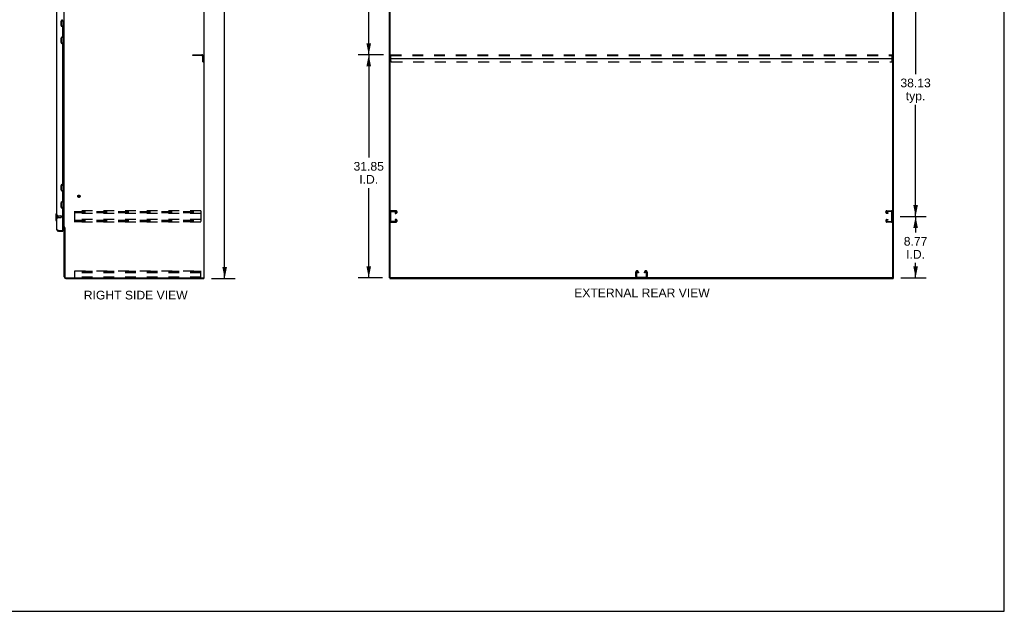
# Model space of a CAD drawing. Header units: inches. Extents: x 0 to 281, y 0 to 182.
# Tile 16 of 19: x 141 to 281, y 0 to 85. Entities that reach past the tile are written whole.
import ezdxf

# ---------------------------------------------------------------- set-up
doc = ezdxf.new("R2010")
doc.units = ezdxf.units.IN
doc.header["$LTSCALE"] = 15.47
doc.header["$MEASUREMENT"] = 0
doc.linetypes.add('HIDDEN', pattern=[0.2, 0.1, -0.1])
doc.layers.get('0').update_dxf_attribs({"linetype": 'CONTINUOUS'})
for name, color, linetype in [('02___PRT_ALL_AXES', 7, 'CONTINUOUS'), ('DEFAULT_2', 8, 'HIDDEN'), ('DIMENSIONS', 7, 'CONTINUOUS')]:
    doc.layers.add(name, color=color, linetype=linetype)
doc.styles.get("Standard").update_dxf_attribs({"font": 'arial.ttf'})
doc.dimstyles.new('DIMSTYLE_1', dxfattribs={"dimtxt": 1.240909, "dimasz": 1.654545, "dimexe": 0.09, "dimexo": 0.07, "dimgap": 0.0375, "dimtad": 0, "dimtih": 1, "dimtoh": 1, "dimzin": 4, "dimdsep": 46, "dimtxsty": 'Standard', "dimblk": '_FILLED', "dimblk1": '_FILLED', "dimblk2": '_FILLED', "dimcen": 0.09, "dimazin": 1, "dimtfac": 1, "dimtofl": 0, "dimtmove": 0, "dimatfit": 3, "dimldrblk": '_FILLED', "dimfxl": 0, "dimtolj": 1, "dimtzin": 4, "dimarcsym": 0})

# ---------------------------------------------------------------- blocks, each defined once
blk = doc.blocks.new('_FILLED')
at = {"color": 0, "linetype": 'ByBlock'}
blk.add_solid([(0, 0), (-1, 0.2), (-1, -0.2)], dxfattribs=at)
blk = doc.blocks.new('*D2')
at = {"layer": 'DIMENSIONS', "color": 2, "linetype": 'Continuous'}
for p, q in [((168.03, 137.54), (171.4, 137.54)), ((169.91, 137.54), (169.91, 93.78)), ((169.91, 47.54), (169.91, 91.3)), ((168.03, 47.54), (171.4, 47.54))]:
    blk.add_line(p, q, dxfattribs=at)
at = {"layer": 'DIMENSIONS', "color": 2, "linetype": 'Continuous', "xscale": 1.6545454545, "yscale": 1.6545454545, "zscale": 1.6545454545}
for p, rotation in [((169.91, 137.54), 90), ((169.91, 47.54), 270)]:
    blk.add_blockref('_FILLED', p, dxfattribs=dict(at, rotation=rotation))
at = {"layer": 'DIMENSIONS', "color": 2, "linetype": 'Continuous', "insert": (169.91, 93.16), "char_height": 1.241, "width": 4.3363, "attachment_point": 2, "line_spacing_factor": 0.9}
blk.add_mtext('90.00', dxfattribs=at)
blk = doc.blocks.new('*D4')
at = {"layer": 'DIMENSIONS', "color": 2, "linetype": 'Continuous'}
for p, q in [((266.39, 56.41), (270.09, 56.41)), ((268.6, 56.41), (268.6, 54.1)), ((268.6, 47.64), (268.6, 49.76)), ((266.48, 47.64), (270.09, 47.64))]:
    blk.add_line(p, q, dxfattribs=at)
at = {"layer": 'DIMENSIONS', "color": 2, "linetype": 'Continuous', "xscale": 1.6545454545, "yscale": 1.6545454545, "zscale": 1.6545454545}
for p, rotation in [((268.6, 56.41), 90), ((268.6, 47.64), 270)]:
    blk.add_blockref('_FILLED', p, dxfattribs=dict(at, rotation=rotation))
at = {"layer": 'DIMENSIONS', "color": 2, "linetype": 'Continuous', "insert": (268.6, 53.48), "char_height": 1.241, "width": 3.3721, "attachment_point": 2, "line_spacing_factor": 0.9}
blk.add_mtext('8.77\\PI.D.', dxfattribs=at)
blk = doc.blocks.new('*D5')
at = {"layer": 'DIMENSIONS', "color": 2, "linetype": 'Continuous'}
for p, q in [((266.39, 94.54), (270.09, 94.54)), ((268.6, 94.54), (268.6, 76.72)), ((268.6, 56.41), (268.6, 72.37)), ((266.39, 56.41), (270.09, 56.41))]:
    blk.add_line(p, q, dxfattribs=at)
at = {"layer": 'DIMENSIONS', "color": 2, "linetype": 'Continuous', "xscale": 1.6545454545, "yscale": 1.6545454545, "zscale": 1.6545454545}
for p, rotation in [((268.6, 94.54), 90), ((268.6, 56.41), 270)]:
    blk.add_blockref('_FILLED', p, dxfattribs=dict(at, rotation=rotation))
at = {"layer": 'DIMENSIONS', "color": 2, "linetype": 'Continuous', "insert": (268.6, 76.1), "char_height": 1.241, "width": 4.3363, "attachment_point": 2, "line_spacing_factor": 0.9}
blk.add_mtext('38.13\\Ptyp.', dxfattribs=at)
blk = doc.blocks.new('*D17')
at = {"layer": 'DIMENSIONS', "color": 2, "linetype": 'Continuous'}
for p, q in [((192.59, 79.5), (189, 79.5)), ((190.49, 79.5), (190.49, 64.81)), ((190.49, 47.64), (190.49, 60.47)), ((192.45, 47.64), (189, 47.64))]:
    blk.add_line(p, q, dxfattribs=at)
at = {"layer": 'DIMENSIONS', "color": 2, "linetype": 'Continuous', "xscale": 1.6545454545, "yscale": 1.6545454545, "zscale": 1.6545454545}
for p, rotation in [((190.49, 79.5), 90), ((190.49, 47.64), 270)]:
    blk.add_blockref('_FILLED', p, dxfattribs=dict(at, rotation=rotation))
at = {"layer": 'DIMENSIONS', "color": 2, "linetype": 'Continuous', "insert": (190.49, 64.19), "char_height": 1.241, "width": 4.3363, "attachment_point": 2, "line_spacing_factor": 0.9}
blk.add_mtext('31.85\\PI.D.', dxfattribs=at)
blk = doc.blocks.new('*D18')
at = {"layer": 'DIMENSIONS', "color": 2, "linetype": 'Continuous'}
for p, q in [((192.59, 109.5), (189, 109.5)), ((190.49, 109.5), (190.49, 95.74)), ((190.49, 79.5), (190.49, 93.26)), ((192.59, 79.5), (189, 79.5))]:
    blk.add_line(p, q, dxfattribs=at)
at = {"layer": 'DIMENSIONS', "color": 2, "linetype": 'Continuous', "xscale": 1.6545454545, "yscale": 1.6545454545, "zscale": 1.6545454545}
for p, rotation in [((190.49, 109.5), 90), ((190.49, 79.5), 270)]:
    blk.add_blockref('_FILLED', p, dxfattribs=dict(at, rotation=rotation))
at = {"layer": 'DIMENSIONS', "color": 2, "linetype": 'Continuous', "insert": (190.49, 95.12), "char_height": 1.241, "width": 4.3363, "attachment_point": 2, "line_spacing_factor": 0.9}
blk.add_mtext('30.00', dxfattribs=at)

msp = doc.modelspace()

# ---------------------------------------------------------------- linework, layer by layer
at = {"color": 7, "linetype": 'Continuous'}
for p, q in [((281.273, 0), (281.273, 182)), ((166.991, 47.643), (166.991, 137.435)), ((193.543, 47.705), (193.543, 137.435)), ((265.335, 47.643), (265.335, 137.372)), ((146.547, 84.363), (146.991, 84.363)), ((146.597, 83.597), (146.597, 84.363)), ((146.677, 83.586), (146.617, 83.586)), ((146.813, 84.363), (146.813, 83.574)), ((146.877, 83.51), (146.813, 83.574)), ((146.877, 83.248), (146.813, 83.185)), ((146.813, 83.185), (146.813, 82.393)), ((146.861, 83.232), (146.861, 83.526)), ((146.877, 83.51), (146.877, 83.248)), ((146.951, 84.363), (146.951, 81.214)), ((146.597, 81.214), (146.597, 81.98)), ((146.617, 81.991), (146.677, 81.991)), ((146.877, 82.329), (146.813, 82.393)), ((146.877, 82.067), (146.813, 82.003)), ((146.813, 82.003), (146.813, 81.214)), ((146.861, 82.051), (146.861, 82.345)), ((146.877, 82.067), (146.877, 82.329)), ((146.547, 81.214), (146.991, 81.214)), ((166.939, 78.935), (166.991, 78.935)), ((265.335, 78.935), (193.543, 78.935)), ((146.547, 60.863), (146.991, 60.863)), ((146.597, 60.097), (146.597, 60.863)), ((146.813, 60.863), (146.813, 60.074)), ((146.951, 60.863), (146.951, 57.714)), ((146.677, 60.086), (146.617, 60.086)), ((146.877, 60.01), (146.813, 60.074)), ((146.877, 59.748), (146.813, 59.685)), ((146.813, 59.685), (146.813, 58.893)), ((146.861, 59.732), (146.861, 60.026)), ((146.877, 60.01), (146.877, 59.748)), ((146.547, 57.714), (146.991, 57.714)), ((146.597, 57.714), (146.597, 58.48)), ((146.617, 58.491), (146.677, 58.491)), ((146.877, 58.829), (146.813, 58.893)), ((146.877, 58.567), (146.813, 58.503)), ((146.813, 58.503), (146.813, 57.714)), ((146.861, 58.551), (146.861, 58.845)), ((146.877, 58.567), (146.877, 58.829)), ((145.779, 56.722), (145.898, 56.84)), ((145.779, 56.722), (145.779, 55.856)), ((145.898, 56.84), (145.937, 56.84)), ((145.898, 56.84), (145.898, 55.738)), ((145.779, 55.856), (145.898, 55.738)), ((145.898, 55.738), (145.937, 55.738)), ((146.183, 54.289), (146.183, 54.393)), ((146.771, 54.393), (146.791, 54.393)), ((146.791, 54.393), (146.791, 54.289)), ((147.095, 54.779), (146.991, 54.779)), ((166.876, 47.643), (166.991, 47.643)), ((166.939, 47.643), (166.939, 47.539)), ((193.439, 47.643), (193.554, 47.643)), ((193.491, 47.643), (193.491, 47.539)), ((265.273, 47.643), (193.606, 47.643)), ((265.325, 47.643), (265.439, 47.643)), ((265.387, 47.643), (265.387, 47.539)), ((0, 0), (281.273, 0))]:
    msp.add_line(p, q, dxfattribs=at)
at = {"color": 3, "linetype": 'Continuous'}
for p, q in [((166.939, 137.372), (166.939, 47.705)), ((193.439, 47.643), (193.439, 137.435)), ((265.439, 47.643), (265.439, 137.435)), ((145.937, 54.535), (145.937, 134.542)), ((146.991, 54.831), (146.991, 134.246)), ((146.671, 84.454), (146.731, 84.454)), ((146.541, 83.704), (146.541, 84.324)), ((146.731, 83.574), (146.671, 83.574)), ((146.791, 82.063), (146.791, 83.514)), ((146.541, 81.253), (146.541, 81.873)), ((146.671, 82.003), (146.731, 82.003)), ((146.731, 81.123), (146.671, 81.123)), ((146.791, 61.014), (146.791, 81.063)), ((146.541, 60.204), (146.541, 60.824)), ((146.671, 60.954), (146.731, 60.954)), ((146.731, 60.074), (146.671, 60.074)), ((146.791, 58.563), (146.791, 60.014)), ((146.541, 57.753), (146.541, 58.373)), ((146.671, 58.503), (146.731, 58.503)), ((146.731, 57.623), (146.671, 57.623)), ((146.791, 54.413), (146.791, 57.563)), ((146.791, 54.987), (146.95, 54.987)), ((146.848, 54.935), (146.791, 54.935)), ((146.183, 54.393), (146.771, 54.393)), ((146.183, 54.289), (146.791, 54.289)), ((146.991, 54.831), (147.065, 54.831)), ((146.991, 47.785), (146.991, 54.792)), ((147.081, 54.812), (147.083, 54.808)), ((147.095, 54.79), (147.095, 47.786)), ((147.237, 47.539), (166.939, 47.539)), ((147.238, 47.643), (166.876, 47.643)), ((193.491, 47.539), (265.387, 47.539))]:
    msp.add_line(p, q, dxfattribs=at)
for points in [[(146.95, 54.987), (146.95, 54.984), (146.95, 54.982), (146.951, 54.98), (146.952, 54.979), (146.953, 54.977), (146.954, 54.975), (146.955, 54.973), (146.957, 54.972), (146.959, 54.97), (146.961, 54.969), (146.963, 54.967), (146.965, 54.966), (146.968, 54.965), (146.97, 54.963), (146.975, 54.961)], [(146.975, 54.961), (146.978, 54.96), (146.98, 54.958), (146.983, 54.957), (146.985, 54.955), (146.987, 54.954), (146.988, 54.952), (146.989, 54.951), (146.99, 54.949), (146.99, 54.947), (146.991, 54.946)], [(146.104, 54.422), (146.089, 54.428), (146.074, 54.434), (146.06, 54.44), (146.047, 54.446), (146.033, 54.452), (146.021, 54.458), (146.009, 54.464), (145.998, 54.47), (145.988, 54.476), (145.979, 54.482), (145.97, 54.488), (145.962, 54.494), (145.956, 54.5), (145.95, 54.505), (145.945, 54.511), (145.942, 54.517), (145.939, 54.523), (145.937, 54.529), (145.937, 54.535)], [(146.183, 54.393), (146.151, 54.405), (146.135, 54.41), (146.12, 54.416), (146.104, 54.422)], [(147.065, 54.831), (147.067, 54.83), (147.069, 54.828), (147.07, 54.826), (147.072, 54.825), (147.073, 54.823), (147.075, 54.822), (147.076, 54.821), (147.077, 54.819), (147.078, 54.818), (147.079, 54.817), (147.08, 54.815), (147.08, 54.814), (147.081, 54.812)], [(147.083, 54.808), (147.084, 54.807), (147.085, 54.805), (147.086, 54.803), (147.087, 54.802), (147.088, 54.8), (147.089, 54.798), (147.09, 54.796), (147.092, 54.795), (147.093, 54.793), (147.095, 54.79)]]:
    msp.add_lwpolyline(points, dxfattribs=at)
for centre, radius, start, end in [((146.671, 84.324), 0.13, 90, 180), ((146.731, 84.514), 0.06, 270, 359.99985), ((146.671, 83.704), 0.13, 180, 270), ((146.731, 83.514), 0.06, 359.99992, 90), ((146.671, 81.873), 0.13, 90, 180), ((146.731, 82.063), 0.06, 270, 359.99985), ((146.671, 81.253), 0.13, 180, 270), ((146.731, 81.063), 0.06, 359.99992, 90), ((146.671, 60.824), 0.13, 90, 180), ((146.731, 61.014), 0.06, 270, 359.99985), ((146.671, 60.204), 0.13, 180, 270), ((146.731, 60.014), 0.06, 359.99992, 90), ((146.671, 58.373), 0.13, 90, 180), ((146.671, 57.753), 0.13, 180, 270), ((146.731, 58.563), 0.06, 270, 359.99985), ((146.731, 57.563), 0.06, 359.99992, 90), ((146.848, 54.792), 0.142, 0, 90), ((146.183, 54.535), 0.246, 180, 270), ((146.771, 54.413), 0.02, 270, 360), ((147.237, 47.785), 0.246, 180, 270), ((147.238, 47.786), 0.143, 180, 270), ((166.876, 47.705), 0.0625, 270, 360)]:
    msp.add_arc(centre, radius, start, end, dxfattribs=at)
at = {"color": 7, "linetype": 'Continuous'}
for centre, radius, start, end in [((146.876, 83.482), 0.116, 122.84191, 145.61488), ((146.876, 83.276), 0.116, 222.71968, 237.15809), ((146.341, 83.009), 0.472, 0, 17.69192), ((146.876, 82.095), 0.116, 214.38304, 237.15809), ((146.341, 82.568), 0.472, 342.30808, 360), ((146.876, 82.301), 0.116, 122.84191, 137.28032), ((146.876, 59.982), 0.116, 122.84191, 145.61488), ((146.876, 59.776), 0.116, 222.71968, 237.15809), ((146.341, 59.509), 0.472, 0, 17.69192), ((146.341, 59.068), 0.472, 342.30808, 360), ((146.876, 58.595), 0.116, 214.38304, 237.15809), ((146.876, 58.801), 0.116, 122.84191, 137.28032), ((146.183, 54.535), 0.142, 228.66126, 270), ((146.101, 54.679), 0.26, 270, 272.59366), ((193.606, 47.705), 0.0625, 180, 270), ((265.273, 47.705), 0.0625, 270, 360)]:
    msp.add_arc(centre, radius, start, end, dxfattribs=at)
at = {"layer": '02___PRT_ALL_AXES', "color": 8, "linetype": 'HIDDEN'}
for p, q in [((146.084, 56.517), (146.531, 56.517)), ((146.084, 56.517), (146.084, 56.269)), ((146.084, 56.269), (146.531, 56.269))]:
    msp.add_line(p, q, dxfattribs=at)
msp.add_circle((149.095, 59.289), 0.124, dxfattribs=at)
at = {"layer": 'DEFAULT_2', "color": 8, "linetype": 'HIDDEN'}
for p, q in [((165.387, 79.497), (166.64, 79.497)), ((165.387, 79.393), (165.387, 79.497)), ((166.64, 79.393), (165.387, 79.393)), ((166.783, 78.497), (166.783, 79.251)), ((166.887, 78.497), (166.887, 79.251)), ((193.627, 78.622), (193.627, 79.497)), ((193.627, 79.497), (265.252, 79.497)), ((193.627, 79.393), (265.252, 79.393)), ((265.252, 78.622), (265.252, 79.497)), ((166.783, 78.497), (166.887, 78.497)), ((193.752, 78.497), (265.127, 78.497)), ((146.041, 56.535), (146.041, 56.251)), ((146.084, 56.535), (146.084, 56.251)), ((146.541, 56.507), (146.541, 56.279)), ((166.512, 57.226), (148.512, 57.226)), ((148.512, 55.601), (148.512, 57.226)), ((148.512, 57.122), (166.512, 57.122)), ((148.512, 57.032), (166.512, 57.032)), ((148.512, 56.955), (166.512, 56.955)), ((166.512, 56.851), (148.512, 56.851)), ((166.512, 57.226), (166.512, 55.601)), ((193.647, 55.795), (193.647, 57.032)), ((194.363, 57.226), (193.723, 57.226)), ((193.737, 57.122), (194.349, 57.122)), ((194.262, 56.955), (194.262, 56.851)), ((194.349, 56.955), (194.262, 56.955)), ((194.262, 56.851), (194.363, 56.851)), ((194.543, 57.031), (194.543, 57.046)), ((264.335, 57.031), (264.335, 57.046)), ((264.515, 57.226), (265.155, 57.226)), ((264.616, 56.851), (264.515, 56.851)), ((265.141, 57.122), (264.529, 57.122)), ((264.529, 56.955), (264.616, 56.955)), ((264.616, 56.955), (264.616, 56.851)), ((265.231, 55.795), (265.231, 57.032)), ((166.512, 55.976), (148.512, 55.976)), ((148.512, 55.872), (166.512, 55.872)), ((148.512, 55.782), (166.512, 55.782)), ((148.512, 55.705), (166.512, 55.705)), ((166.512, 55.601), (148.512, 55.601)), ((193.723, 55.601), (194.363, 55.601)), ((194.349, 55.705), (193.737, 55.705)), ((194.262, 55.976), (194.262, 55.872)), ((194.363, 55.976), (194.262, 55.976)), ((194.262, 55.872), (194.349, 55.872)), ((194.543, 55.781), (194.543, 55.796)), ((264.335, 55.781), (264.335, 55.796)), ((264.515, 55.976), (264.616, 55.976)), ((265.155, 55.601), (264.515, 55.601)), ((264.616, 55.872), (264.529, 55.872)), ((264.529, 55.705), (265.141, 55.705)), ((264.616, 55.976), (264.616, 55.872)), ((148.512, 48.643), (166.512, 48.643)), ((148.512, 47.643), (148.512, 48.643)), ((166.512, 48.539), (148.512, 48.539)), ((166.512, 48.538), (148.512, 48.538)), ((166.512, 48.361), (148.512, 48.361)), ((166.512, 47.643), (166.512, 48.643)), ((228.627, 47.823), (228.627, 48.463)), ((228.731, 48.449), (228.731, 47.837)), ((228.807, 48.643), (228.822, 48.643)), ((228.898, 48.361), (228.898, 48.449)), ((229.002, 48.361), (228.898, 48.361)), ((229.002, 48.463), (229.002, 48.361)), ((229.877, 48.361), (229.877, 48.463)), ((229.981, 48.361), (229.877, 48.361)), ((229.981, 48.449), (229.981, 48.361)), ((230.057, 48.643), (230.072, 48.643)), ((230.148, 47.837), (230.148, 48.449)), ((230.252, 48.463), (230.252, 47.823)), ((166.512, 47.747), (148.512, 47.747)), ((228.821, 47.747), (230.058, 47.747))]:
    msp.add_line(p, q, dxfattribs=at)
for radius in [0.164, 0.124]:
    msp.add_circle((149.095, 59.289), radius, dxfattribs=at)
for centre, radius, start, end in [((166.64, 79.251), 0.246, 0, 90), ((166.64, 79.251), 0.142, 0, 90), ((193.752, 78.622), 0.125, 180, 270), ((265.127, 78.622), 0.125, 270, 360), ((146.062, 56.535), 0.0215, 0, 180), ((146.531, 56.507), 0.01, 0, 90), ((146.531, 56.279), 0.01, 270, 360), ((193.723, 57.046), 0.18, 90, 180), ((193.737, 57.032), 0.09, 90, 180), ((194.349, 57.032), 0.09, 0, 90), ((194.349, 57.045), 0.09, 270, 351.78079), ((194.363, 57.046), 0.18, 0, 90), ((194.363, 57.031), 0.18, 270, 360), ((264.515, 57.046), 0.18, 90, 180), ((264.515, 57.031), 0.18, 180, 270), ((264.529, 57.032), 0.09, 90, 180), ((264.529, 57.045), 0.09, 188.21921, 270), ((265.141, 57.032), 0.09, 0, 90), ((265.155, 57.046), 0.18, 0, 90), ((146.062, 56.251), 0.0215, 180, 360), ((193.723, 55.781), 0.18, 180, 270), ((193.737, 55.795), 0.09, 180, 270), ((194.349, 55.782), 0.09, 0, 90), ((194.349, 55.795), 0.09, 270, 351.78079), ((194.363, 55.796), 0.18, 0, 90), ((194.363, 55.781), 0.18, 270, 360), ((264.515, 55.796), 0.18, 90, 180), ((264.515, 55.781), 0.18, 180, 270), ((264.529, 55.782), 0.09, 90, 180), ((264.529, 55.795), 0.09, 188.21921, 270), ((265.141, 55.795), 0.09, 270, 360), ((265.155, 55.781), 0.18, 270, 360), ((228.807, 48.463), 0.18, 90, 180), ((228.807, 47.823), 0.18, 180, 270), ((228.821, 48.449), 0.09, 98.21921, 180), ((228.821, 47.837), 0.09, 180, 270), ((228.808, 48.449), 0.09, 0, 90), ((228.822, 48.463), 0.18, 0, 90), ((230.057, 48.463), 0.18, 90, 180), ((230.071, 48.449), 0.09, 98.21921, 180), ((230.058, 48.449), 0.09, 0, 90), ((230.058, 47.837), 0.09, 270, 360), ((230.072, 48.463), 0.18, 0, 90), ((230.072, 47.823), 0.18, 270, 360)]:
    msp.add_arc(centre, radius, start, end, dxfattribs=at)

# ---------------------------------------------------------------- texts
at = {"layer": 'DIMENSIONS', "color": 2, "linetype": 'Continuous', "char_height": 1.24091, "attachment_point": 2, "line_spacing_factor": 0.9}
for s, insert, width in [('RIGHT SIDE VIEW', (157.209, 45.791), 14.79865), ('EXTERNAL REAR VIEW', (229.516, 46.114), 19.31943)]:
    msp.add_mtext(s, dxfattribs=dict(at, insert=insert, width=width))

# ---------------------------------------------------------------- dimensions: what is measured, and where the dimension line sits
at = {"layer": 'DIMENSIONS', "color": 2, "linetype": 'Continuous'}
for base, p1, p2, picture, middle in [((169.907, 137.539), (167.964, 47.539), (167.964, 137.539), '*D2', (169.902, 92.532)), ((190.492, 109.497), (192.663, 79.497), (192.663, 109.497), '*D18', (190.489, 94.49))]:
    dim = msp.add_linear_dim(base=base, p1=p1, p2=p2, angle=90, dimstyle='DIMSTYLE_1', dxfattribs=at)
    dim.commit()
    dim.dimension.update_dxf_attribs({"geometry": picture, "text_midpoint": middle, "dimtype": 160})
for base, p1, p2, text, picture, middle in [((268.598409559, 94.538643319), (266.319249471, 56.413643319), (266.319249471, 94.538643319), '<>\\Ptyp.', '*D5', (268.598409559, 74.545461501)), ((190.492, 79.497), (192.517, 47.643), (192.663, 79.497), '<>\\PI.D.', '*D17', (190.492, 62.639)), ((268.598, 56.414), (266.413, 47.643), (266.319, 56.414), '<>\\PI.D.', '*D4', (268.598, 51.929))]:
    dim = msp.add_linear_dim(base=base, p1=p1, p2=p2, angle=90, text=text, dimstyle='DIMSTYLE_1', dxfattribs=at)
    dim.commit()
    dim.dimension.update_dxf_attribs({"geometry": picture, "text_midpoint": middle, "dimtype": 160})

doc.saveas('drawing.dxf')
